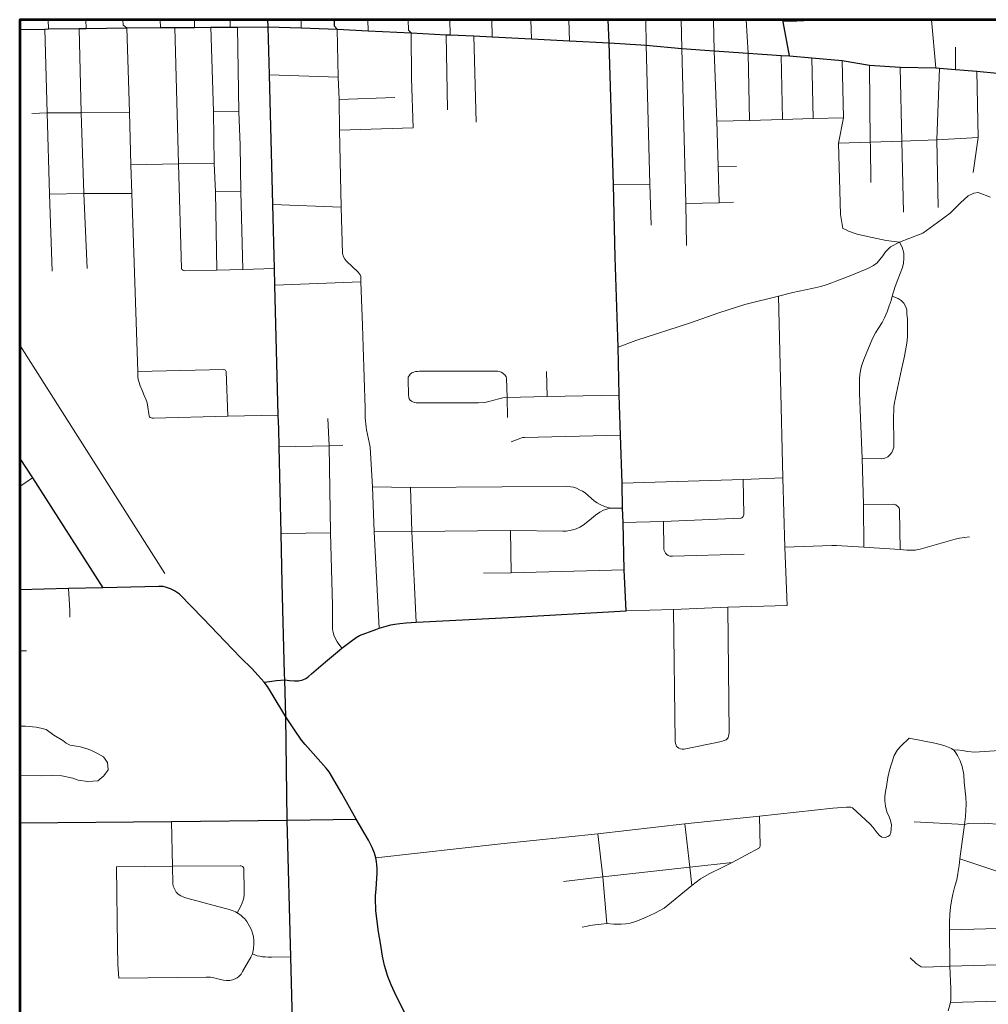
# Model space of a CAD drawing. Extents: x 13.99 to 21.38, y 7.75 to 14.55.
# Tile 17 of 77: x 14.58 to 16.24, y 12.86 to 14.55. Entities that reach past the tile are written whole.
import ezdxf

# ---------------------------------------------------------------- set-up
doc = ezdxf.new("R2010")
doc.units = 0
doc.header["$MEASUREMENT"] = 0
doc.linetypes.add('rr2', pattern=[0])
for name, color, linetype, lineweight in [('GM_X_City_Street', 1, 'Continuous', 0), ('GM_X_County_Road', 3, 'Continuous', 30), ('GM_X_Interstate_Route', 1, 'Continuous', 53), ('GM_X_Rail_Line', 7, 'rr2', 13)]:
    doc.layers.add(name, color=color, linetype=linetype, lineweight=lineweight)

msp = doc.modelspace()

# ---------------------------------------------------------------- linework, layer by layer
at = {"layer": 'GM_X_City_Street'}
for p, q in [((14.6264, 14.5358), (14.6261, 14.5517)), ((14.691, 14.5364), (14.6907, 14.5517)), ((14.8189, 14.5382), (14.8186, 14.5517)), ((14.8774, 14.5386), (14.8771, 14.5517)), ((14.9385, 14.5391), (14.9383, 14.5517)), ((15.0605, 14.5377), (15.0603, 14.5517)), ((15.1754, 14.5329), (15.175, 14.5517)), ((15.3168, 14.5257), (15.3162, 14.5517)), ((15.3887, 14.5222), (15.3879, 14.5517)), ((15.456, 14.5186), (15.455, 14.5517)), ((15.5216, 14.5157), (15.5207, 14.5517)), ((15.6534, 14.5078), (15.6525, 14.5517)), ((15.7146, 14.5024), (15.7133, 14.5517)), ((15.7702, 14.4985), (15.7688, 14.5517)), ((15.8288, 14.4944), (15.8249, 14.5517)), ((15.8888, 14.5478), (15.9596, 14.5517)), ((16.1507, 14.4693), (16.1436, 14.5517)), ((15.3121, 14.3972), (15.3095, 14.526)), ((15.3611, 14.3756), (15.357, 14.5238)), ((15.831, 14.3785), (15.8288, 14.4944)), ((15.8875, 14.3806), (15.8852, 14.4904)), ((16.1845, 14.4665), (16.185, 14.5043)), ((15.9403, 14.3823), (15.9379, 14.4863)), ((15.0059, 14.4572), (15.1244, 14.4532)), ((15.1256, 14.4149), (15.2217, 14.4179)), ((14.9097, 14.3943), (14.9533, 14.3938)), ((15.1267, 14.3619), (15.2531, 14.3658)), ((16.0393, 14.2723), (16.0385, 14.3358)), ((15.7771, 14.3001), (15.8085, 14.2998)), ((15.5973, 14.2681), (15.6596, 14.2696)), ((14.9134, 14.2563), (14.9568, 14.2565)), ((15.0117, 14.2343), (15.1293, 14.2301)), ((15.0154, 14.0958), (15.1632, 14.1015)), ((15.4834, 13.9045), (15.482, 13.9478)), ((15.0264, 13.6694), (15.111, 13.6706)), ((15.4212, 13.602), (15.42, 13.6747)), ((14.577, 13.4681), (14.5885, 13.4678)), ((16.1743, 12.9889), (16.3181, 12.9932)), ((16.1762, 12.8642), (16.32, 12.8682))]:
    msp.add_line(p, q, dxfattribs=at)
at = {"layer": 'GM_X_City_Street', "flags": 128}
for points in [[(14.761, 14.5375), (14.7545, 14.5421), (14.7544, 14.5517)], [(14.9605, 14.1226), (14.9568, 14.2565), (14.9555, 14.3364), (14.9533, 14.3938), (14.951, 14.5389)], [(15.2494, 14.5289), (15.245, 14.5338), (15.2446, 14.5517)], [(14.633, 14.12), (14.6281, 14.2521), (14.6242, 14.3916), (14.6204, 14.5355)], [(14.6929, 14.1243), (14.6874, 14.2536), (14.6826, 14.3919), (14.6793, 14.5364)], [(14.8013, 13.869), (14.8002, 13.8698), (14.7994, 13.8717), (14.7989, 13.8752), (14.7973, 13.8866), (14.7962, 13.8938), (14.7936, 13.9001), (14.791, 13.9065), (14.7878, 13.9142), (14.7842, 13.9231), (14.7815, 13.9303), (14.7802, 13.9366), (14.7797, 13.9476), (14.7699, 14.2536), (14.7682, 14.3025), (14.7654, 14.393), (14.761, 14.5375)], [(14.8566, 14.122), (14.8558, 14.123), (14.8552, 14.1243), (14.8496, 14.3041), (14.8433, 14.5381)], [(14.9159, 14.1215), (14.9134, 14.2563), (14.9111, 14.3046), (14.9097, 14.3943), (14.9056, 14.5388)], [(15.1943, 13.507), (15.1857, 13.6722), (15.183, 13.7494), (15.179, 13.8177), (15.1778, 13.8235), (15.1729, 13.8474), (15.1721, 13.8521), (15.1707, 13.8684), (15.1704, 13.8847), (15.1673, 13.9899), (15.1658, 14.0269), (15.1632, 14.1015), (15.1631, 14.1107), (15.1622, 14.1134), (15.1604, 14.1161), (15.1584, 14.1183), (15.1384, 14.1372), (15.1356, 14.1404), (15.1335, 14.1444), (15.1318, 14.1503), (15.1293, 14.2301), (15.1267, 14.3619), (15.1256, 14.4149), (15.1244, 14.4532), (15.1224, 14.5355)], [(15.2531, 14.3658), (15.2504, 14.451), (15.2494, 14.5289)], [(15.6616, 14.1987), (15.6596, 14.2696), (15.6534, 14.5078)], [(15.7228, 14.164), (15.7212, 14.2364), (15.7146, 14.5024)], [(15.7786, 14.2374), (15.7771, 14.3001), (15.7747, 14.3777), (15.7702, 14.4985)], [(16.0887, 14.1695), (16.0654, 14.1724), (16.0338, 14.1795), (16.0159, 14.1836), (16.001, 14.1889), (15.9958, 14.1914), (15.9914, 14.1935), (15.9874, 14.217), (15.984, 14.3399), (15.9924, 14.3831), (15.9899, 14.4816)], [(16.0385, 14.3358), (16.0384, 14.3417), (16.0367, 14.4735)], [(16.0956, 14.2211), (16.0926, 14.3434), (16.0895, 14.4703)], [(16.1552, 14.2292), (16.1528, 14.3454), (16.1574, 14.4688)], [(16.2149, 14.2893), (16.2234, 14.3497), (16.2216, 14.4632)], [(14.5979, 14.3906), (14.6242, 14.3916), (14.6826, 14.3919), (14.7654, 14.393)], [(15.7747, 14.3777), (15.831, 14.3785), (15.8875, 14.3806), (15.9403, 14.3823), (15.9924, 14.3831)], [(15.984, 14.3399), (16.0384, 14.3417), (16.0926, 14.3434), (16.1528, 14.3454), (16.2234, 14.3497)], [(14.7682, 14.3025), (14.8496, 14.3041), (14.9111, 14.3046)], [(14.6281, 14.2521), (14.6874, 14.2536), (14.7699, 14.2536)], [(15.6053, 13.9897), (15.6353, 14.0009), (15.7275, 14.0308), (15.7779, 14.0482), (15.8226, 14.0625), (15.8804, 14.0772), (15.905, 14.0831), (15.9378, 14.0904), (15.9533, 14.0938), (15.9628, 14.0965), (15.972, 14.0998), (15.9811, 14.1035), (15.9901, 14.107), (16.0001, 14.1108), (16.0078, 14.1137), (16.0213, 14.1194), (16.0342, 14.1245), (16.0438, 14.1297), (16.0499, 14.1344), (16.0545, 14.1398), (16.0596, 14.1464), (16.0647, 14.1534), (16.0732, 14.1616), (16.0887, 14.1695), (16.1243, 14.1833), (16.1287, 14.1852), (16.1536, 14.2034), (16.1755, 14.2195), (16.1932, 14.2375), (16.2065, 14.2492), (16.2163, 14.2541), (16.2234, 14.255), (16.2448, 14.2473)], [(15.7212, 14.2364), (15.7786, 14.2374), (15.8034, 14.2384)], [(16.0273, 13.6463), (16.0266, 13.7191), (16.0241, 13.7982), (16.0213, 13.8684), (16.0198, 13.9106), (16.0196, 13.9185), (16.0197, 13.9275), (16.0199, 13.935), (16.0204, 13.9424), (16.0223, 13.952), (16.024, 13.9585), (16.0273, 13.9681), (16.0421, 14.0045), (16.0471, 14.0139), (16.0524, 14.0219), (16.0587, 14.0318), (16.0625, 14.0399), (16.0676, 14.0503), (16.071, 14.0603), (16.074, 14.0696), (16.0762, 14.0771), (16.0811, 14.0937), (16.0857, 14.1058), (16.0935, 14.1262), (16.0955, 14.1337), (16.0962, 14.142), (16.0962, 14.151), (16.093, 14.1613), (16.0887, 14.1695)], [(14.8566, 14.122), (14.8573, 14.1214), (14.8585, 14.1209), (14.8599, 14.1205), (14.9159, 14.1215), (14.9605, 14.1226), (15.0147, 14.1246)], [(15.8953, 13.5462), (15.8918, 13.646), (15.8881, 13.7651), (15.8839, 13.9344), (15.8804, 14.0772)], [(16.0241, 13.7982), (16.0577, 13.798), (16.0635, 13.7988), (16.0685, 13.8014), (16.0721, 13.8045), (16.0751, 13.8084), (16.0773, 13.8127), (16.0785, 13.8179), (16.079, 13.8228), (16.0782, 13.8711), (16.0785, 13.8804), (16.0789, 13.887), (16.08, 13.8947), (16.0817, 13.9025), (16.0833, 13.911), (16.092, 13.9512), (16.0947, 13.9635), (16.0972, 13.9742), (16.0989, 13.9839), (16.1006, 13.9927), (16.1015, 14.001), (16.1021, 14.0084), (16.102, 14.0379), (16.1014, 14.0464), (16.101, 14.0537), (16.0989, 14.0597), (16.0957, 14.0649), (16.0914, 14.0694), (16.0864, 14.0729), (16.0762, 14.0771)], [(14.7797, 13.9476), (14.9278, 13.951), (14.9293, 13.9506), (14.9303, 13.9501)], [(14.9346, 13.871), (14.9317, 13.9476), (14.9311, 13.9489), (14.9303, 13.9501)], [(15.4102, 13.9419), (15.4089, 13.9434), (15.4068, 13.945), (15.4043, 13.9465), (15.4015, 13.9477), (15.3984, 13.9482), (15.2636, 13.948), (15.2603, 13.9479), (15.2571, 13.9475), (15.2541, 13.9467), (15.2509, 13.9452), (15.2481, 13.943), (15.2459, 13.9405), (15.2446, 13.9378), (15.2442, 13.9348), (15.245, 13.9069), (15.2454, 13.9038), (15.2463, 13.9008), (15.2478, 13.8987), (15.2502, 13.8967), (15.2534, 13.895), (15.2579, 13.8939), (15.3653, 13.8941), (15.3762, 13.8947), (15.3832, 13.8961), (15.3918, 13.8985), (15.4003, 13.9009), (15.4072, 13.9024), (15.4147, 13.9033), (15.4834, 13.9045), (15.6067, 13.907)], [(15.4152, 13.869), (15.4147, 13.9033), (15.4133, 13.936), (15.4127, 13.9385), (15.4118, 13.9401), (15.4102, 13.9419)], [(14.8013, 13.869), (14.8027, 13.8684), (14.8046, 13.8678), (14.8066, 13.8675), (14.9346, 13.871), (15.0213, 13.8728)], [(15.1302, 13.4724), (15.1224, 13.4834), (15.1182, 13.4911), (15.1166, 13.4952), (15.1156, 13.4999), (15.1146, 13.5045), (15.1143, 13.5458), (15.111, 13.6706), (15.1084, 13.8203), (15.1062, 13.8672)], [(15.4213, 13.8267), (15.4379, 13.8333), (15.441, 13.8341), (15.4444, 13.8343), (15.6093, 13.8385)], [(15.023, 13.8182), (15.1084, 13.8203), (15.1323, 13.8214)], [(14.577, 13.7508), (14.5792, 13.7515), (14.5988, 13.7649)], [(15.6119, 13.7559), (15.82, 13.7623), (15.8881, 13.7651)], [(15.819, 13.6973), (15.8195, 13.6979), (15.82, 13.6988), (15.8205, 13.7002), (15.8209, 13.7014), (15.82, 13.7623)], [(15.183, 13.7494), (15.2484, 13.7488), (15.4059, 13.7499), (15.5169, 13.7503), (15.524, 13.7498), (15.5287, 13.749), (15.5335, 13.7472), (15.5387, 13.7448), (15.5439, 13.742), (15.5486, 13.7393), (15.5646, 13.725), (15.5691, 13.722), (15.5744, 13.7193), (15.5817, 13.7161), (15.5913, 13.7129), (15.6124, 13.7129)], [(15.2579, 13.5175), (15.2505, 13.6731), (15.2484, 13.7488)], [(15.1857, 13.6722), (15.2505, 13.6731), (15.42, 13.6747), (15.5099, 13.6735), (15.516, 13.6738), (15.5217, 13.6745), (15.5273, 13.6759), (15.5329, 13.6776), (15.5393, 13.6805), (15.5449, 13.6837), (15.5529, 13.69), (15.5591, 13.6953), (15.566, 13.7013), (15.5738, 13.7062), (15.5801, 13.7094), (15.5913, 13.7129)], [(16.0898, 13.6418), (16.0886, 13.7088), (16.0883, 13.7112), (16.0877, 13.713), (16.0866, 13.7148), (16.085, 13.7166), (16.0836, 13.7178), (16.082, 13.7189), (16.0802, 13.7195), (16.0776, 13.7197), (16.0266, 13.7191)], [(15.6137, 13.6882), (15.6833, 13.6903), (15.8162, 13.6959), (15.8175, 13.6963), (15.8184, 13.6968), (15.819, 13.6973)], [(15.6833, 13.6903), (15.6838, 13.6425), (15.6843, 13.6402), (15.6852, 13.638), (15.6867, 13.6355), (15.6888, 13.6334), (15.691, 13.6319), (15.6941, 13.6309), (15.6983, 13.6304), (15.8218, 13.6341)], [(15.8918, 13.646), (15.972, 13.6489), (15.98, 13.6487), (16.0273, 13.6463), (16.0898, 13.6418), (16.1011, 13.6409), (16.1089, 13.6407), (16.1157, 13.6409), (16.1243, 13.6427), (16.1842, 13.66), (16.1915, 13.6616), (16.2085, 13.6637)], [(15.374, 13.6015), (15.4212, 13.602), (15.6155, 13.6072)], [(14.663, 13.5261), (14.663, 13.5373), (14.6624, 13.5473), (14.6606, 13.575)], [(15.6191, 13.5365), (15.7004, 13.5391), (15.7934, 13.5429), (15.8953, 13.5462)], [(15.794, 13.3192), (15.7948, 13.3215), (15.7955, 13.3243), (15.7958, 13.3271), (15.7934, 13.5429)], [(15.7055, 13.3039), (15.7046, 13.3062), (15.7039, 13.3088), (15.7033, 13.3122), (15.7004, 13.5391)], [(14.577, 13.3387), (14.587, 13.3387), (14.6052, 13.3373), (14.6135, 13.3352)], [(14.6135, 13.3352), (14.6227, 13.3329), (14.6359, 13.3234), (14.6512, 13.3143), (14.6567, 13.3095), (14.6636, 13.3059), (14.6815, 13.3034), (14.6904, 13.3006), (14.6914, 13.3003)], [(15.1891, 13.1124), (15.4034, 13.1365), (15.5705, 13.1541), (15.7197, 13.1708), (15.8479, 13.1844), (15.9737, 13.1979), (15.9974, 13.1999), (16.005, 13.1995), (16.0079, 13.1984), (16.0382, 13.1706), (16.0431, 13.1648), (16.0466, 13.1602), (16.0504, 13.1558), (16.0539, 13.1512), (16.0584, 13.1483), (16.0639, 13.1478), (16.0682, 13.1495), (16.0719, 13.1518), (16.0736, 13.1562), (16.0744, 13.1622), (16.0745, 13.1694), (16.073, 13.177), (16.0707, 13.1832), (16.0667, 13.1919), (16.0642, 13.2015), (16.0631, 13.2103), (16.0635, 13.2179), (16.0643, 13.2266), (16.0661, 13.2349), (16.0685, 13.2505), (16.0713, 13.263), (16.0749, 13.2741), (16.0795, 13.2885), (16.085, 13.2983), (16.0906, 13.3045), (16.1049, 13.3182), (16.149, 13.3094), (16.1604, 13.3066), (16.1665, 13.3047), (16.172, 13.3029), (16.1776, 13.3002), (16.1821, 13.2974), (16.1877, 13.2983), (16.1963, 13.297), (16.2061, 13.2952), (16.2171, 13.2941), (16.2953, 13.299)], [(15.7055, 13.3039), (15.707, 13.3025), (15.7092, 13.3011), (15.7121, 13.2999), (15.7153, 13.2993), (15.7188, 13.2993), (15.7826, 13.3126), (15.7858, 13.3135), (15.789, 13.3146), (15.791, 13.3154), (15.7929, 13.3175), (15.794, 13.3192)], [(14.6914, 13.3003), (14.6994, 13.2978), (14.7109, 13.292), (14.7209, 13.2858), (14.7276, 13.2762), (14.7287, 13.2637), (14.7218, 13.2536), (14.7114, 13.245), (14.694, 13.2437), (14.6773, 13.2459), (14.6681, 13.2495), (14.6491, 13.2535), (14.6335, 13.2538)], [(16.172, 12.8498), (16.1762, 12.8642), (16.1765, 12.8693), (16.1765, 12.8784), (16.1768, 12.8876), (16.1752, 12.9265), (16.1743, 12.9889), (16.1746, 13.0024), (16.1752, 13.0162), (16.1762, 13.0281), (16.1777, 13.0389), (16.1802, 13.0503), (16.1836, 13.0639), (16.1873, 13.0751), (16.189, 13.086), (16.191, 13.0993), (16.1923, 13.1108), (16.2001, 13.17), (16.2017, 13.1835), (16.2026, 13.1942), (16.2031, 13.2054), (16.2023, 13.2167), (16.1999, 13.2427), (16.1988, 13.2557), (16.1961, 13.2694), (16.1926, 13.2795), (16.1881, 13.2883), (16.184, 13.2944), (16.1821, 13.2974)], [(14.577, 13.2539), (14.6139, 13.2533), (14.6335, 13.2538)], [(14.7472, 12.9063), (14.8976, 12.9078), (14.9047, 12.9078), (14.9106, 12.9069), (14.9155, 12.9056), (14.9216, 12.9039), (14.9271, 12.9028), (14.9324, 12.902), (14.938, 12.902), (14.9427, 12.903), (14.947, 12.9047), (14.9505, 12.9066), (14.9537, 12.9091), (14.9576, 12.913), (14.96, 12.9175), (14.974, 12.9419), (14.9771, 12.9479), (14.9787, 12.9562), (14.9795, 12.9642), (14.9795, 12.9708), (14.9789, 12.9768), (14.9772, 12.9835), (14.975, 12.9891), (14.9723, 12.9943), (14.9697, 12.9991), (14.967, 13.0036), (14.9637, 13.0078), (14.9606, 13.011), (14.957, 13.0143), (14.9508, 13.0185), (14.9475, 13.0202), (14.9423, 13.0222), (14.9351, 13.0244), (14.9261, 13.027), (14.8643, 13.0436), (14.8587, 13.0452), (14.8539, 13.0473), (14.8492, 13.0504), (14.846, 13.0538), (14.8439, 13.057), (14.8421, 13.0606), (14.8409, 13.0643), (14.8403, 13.0688), (14.8397, 13.0985), (14.8377, 13.175)], [(15.5433, 12.9934), (15.5496, 12.995), (15.5564, 12.9965), (15.5658, 12.9978), (15.5761, 12.9985), (15.5859, 12.9997), (15.5978, 12.999), (15.6104, 12.999), (15.6184, 12.9994), (15.626, 13.0007), (15.6316, 13.0022), (15.6385, 13.0045), (15.6453, 13.0073), (15.6532, 13.0108), (15.6684, 13.0175), (15.6767, 13.022), (15.6843, 13.0262), (15.7316, 13.0654), (15.7465, 13.0767), (15.7617, 13.0851), (15.7851, 13.0965), (15.801, 13.1049), (15.848, 13.1301), (15.8487, 13.1314), (15.849, 13.1328), (15.8479, 13.1844)], [(15.7316, 13.0654), (15.7284, 13.0966), (15.7197, 13.1708)], [(16.1135, 13.1744), (16.2001, 13.17), (16.2069, 13.1719), (16.2354, 13.172), (16.2622, 13.1697), (16.2731, 13.1669), (16.2812, 13.1639), (16.2864, 13.1596), (16.2888, 13.1557), (16.291, 13.1501), (16.2927, 13.1435), (16.2946, 13.1405), (16.2966, 13.1382), (16.2996, 13.136), (16.3034, 13.1339), (16.3065, 13.1326), (16.31, 13.1318), (16.317, 13.1306)], [(15.5859, 12.9997), (15.5786, 13.0803), (15.5705, 13.1541)], [(15.5115, 13.0723), (15.5786, 13.0803), (15.7284, 13.0966), (15.801, 13.1049)], [(16.1923, 13.1108), (16.2762, 13.0827), (16.2843, 13.0808), (16.2877, 13.0802), (16.2911, 13.08), (16.2951, 13.08), (16.3, 13.0802), (16.3054, 13.0808), (16.3096, 13.0821), (16.3124, 13.0835), (16.316, 13.0884), (16.4535, 13.0843), (16.5896, 13.0815), (16.6074, 13.0811), (16.6592, 13.0799), (16.9122, 13.0744)], [(14.7434, 13.0971), (14.8397, 13.0985), (14.9555, 13.0991), (14.957, 13.0989), (14.9586, 13.0983), (14.9598, 13.0978)], [(14.7472, 12.9063), (14.7454, 12.9298), (14.745, 12.9609), (14.7434, 13.0971)], [(14.9508, 13.0185), (14.9562, 13.0287), (14.9591, 13.0353), (14.9607, 13.0398), (14.9618, 13.044), (14.9624, 13.0492), (14.9624, 13.0552), (14.9618, 13.095), (14.961, 13.0967), (14.9598, 13.0978)], [(14.9771, 12.9479), (14.985, 12.9446), (14.9897, 12.9436), (14.9939, 12.9429), (14.9986, 12.9425), (15.0041, 12.9422), (15.0098, 12.942), (15.0428, 12.9429)], [(16.1066, 12.9411), (16.1171, 12.9311), (16.1255, 12.9257), (16.1331, 12.9251), (16.1752, 12.9265), (16.3189, 12.9308)]]:
    msp.add_lwpolyline(points, dxfattribs=at)
at = {"layer": 'GM_X_County_Road', "color": 1}
for p, q in [((15.0036, 14.5395), (15.0032, 14.5517)), ((15.5896, 14.5119), (15.5881, 14.5517))]:
    msp.add_line(p, q, dxfattribs=at)
at = {"layer": 'GM_X_County_Road', "color": 1, "flags": 128}
for points in [[(14.577, 14.5351), (14.6204, 14.5355), (14.6264, 14.5358), (14.6793, 14.5364), (14.691, 14.5364), (14.761, 14.5375), (14.8189, 14.5382), (14.8433, 14.5381), (14.8774, 14.5386), (14.9056, 14.5388), (14.9385, 14.5391), (14.951, 14.5389), (15.0036, 14.5395), (15.0605, 14.5377), (15.1224, 14.5355), (15.1754, 14.5329), (15.2494, 14.5289), (15.3095, 14.526), (15.3168, 14.5257), (15.357, 14.5238), (15.3887, 14.5222), (15.456, 14.5186), (15.5216, 14.5157), (15.5896, 14.5119)], [(15.022, 13.8494), (15.0213, 13.8728), (15.0154, 14.0958), (15.0147, 14.1246), (15.0117, 14.2343), (15.0059, 14.4572), (15.0036, 14.5395)], [(15.1224, 14.5355), (15.1181, 14.5405), (15.1177, 14.5517)], [(15.8995, 14.4895), (15.8888, 14.5478), (15.8887, 14.5517)], [(15.5896, 14.5119), (15.6534, 14.5078), (15.7146, 14.5024), (15.7702, 14.4985), (15.8288, 14.4944), (15.8852, 14.4904), (15.8995, 14.4895), (15.9379, 14.4863), (15.9899, 14.4816), (16.0367, 14.4735), (16.0895, 14.4703), (16.1507, 14.4693), (16.1574, 14.4688), (16.1845, 14.4665), (16.2216, 14.4632), (16.2562, 14.4602), (16.2673, 14.459)], [(15.6191, 13.5365), (15.6155, 13.6072), (15.6137, 13.6882), (15.6124, 13.7129), (15.6119, 13.7559), (15.6093, 13.8385), (15.6067, 13.907), (15.6053, 13.9897), (15.6001, 14.1438), (15.5973, 14.2681), (15.5896, 14.5119)], [(15.0322, 13.4285), (15.0277, 13.5842), (15.0264, 13.6694), (15.023, 13.8182), (15.022, 13.8494)], [(14.577, 13.7984), (14.5988, 13.7649), (14.7199, 13.5763)], [(14.7199, 13.5763), (14.6606, 13.575), (14.577, 13.5731)], [(14.9426, 13.4709), (14.8921, 13.5236), (14.8515, 13.5652), (14.8428, 13.5712), (14.836, 13.5744), (14.8293, 13.5768), (14.8235, 13.5783), (14.8162, 13.5788), (14.7199, 13.5763)], [(15.1886, 13.5048), (15.1943, 13.507), (15.2148, 13.5129), (15.2212, 13.5141), (15.2302, 13.5153), (15.2411, 13.5162), (15.2579, 13.5175), (15.2703, 13.5178), (15.417, 13.5255), (15.6191, 13.5365)], [(14.9971, 13.4141), (15.0064, 13.4155), (15.0181, 13.4173), (15.0325, 13.4185), (15.0406, 13.4173), (15.0493, 13.4164), (15.0561, 13.4165), (15.0634, 13.4185), (15.0687, 13.4206), (15.0731, 13.4239), (15.0785, 13.4287), (15.1021, 13.4493), (15.1231, 13.4665), (15.1302, 13.4724), (15.1462, 13.4845), (15.1552, 13.4908), (15.1609, 13.4942), (15.1886, 13.5048)], [(15.0556, 13.323), (15.055, 13.3238), (15.0341, 13.355), (15.0089, 13.3966), (15.0026, 13.4066), (14.9971, 13.4141), (14.9866, 13.4257), (14.9756, 13.4375), (14.9569, 13.4559), (14.9426, 13.4709)], [(15.0341, 13.355), (15.0325, 13.4185), (15.0322, 13.4285)], [(15.0474, 12.7569), (15.0472, 12.765), (15.0428, 12.9429), (15.0366, 13.1773), (15.0341, 13.355)], [(15.2558, 12.8126), (15.2241, 12.8746), (15.2152, 12.8948), (15.2093, 12.9092), (15.2039, 12.9279), (15.2002, 12.9437), (15.1966, 12.9659), (15.1935, 12.9858), (15.1906, 13.0078), (15.1891, 13.022), (15.1887, 13.0293), (15.1882, 13.0359), (15.1884, 13.0477), (15.1894, 13.0592), (15.1908, 13.0769), (15.1911, 13.087), (15.1911, 13.0941), (15.1906, 13.1004), (15.1898, 13.1065), (15.1891, 13.1124), (15.1864, 13.1206), (15.1824, 13.1306), (15.176, 13.1429), (15.1552, 13.1788), (15.1302, 13.2233), (15.1088, 13.2602), (15.1035, 13.2667), (15.0677, 13.3071), (15.0614, 13.3149), (15.0556, 13.323)], [(14.577, 13.1729), (14.8377, 13.175), (15.0366, 13.1773), (15.1552, 13.1788)]]:
    msp.add_lwpolyline(points, dxfattribs=at)
at = {"layer": 'GM_X_Interstate_Route', "flags": 128}
msp.add_lwpolyline([(19.3811, 14.5517), (14.577, 14.5517), (14.577, 11.6527), (14.7551, 11.6536), (15.0759, 11.6571), (15.1623, 11.6571), (15.228, 11.6587), (15.2953, 11.6607), (15.5411, 11.6624), (15.6409, 11.6621), (15.7066, 11.6631), (15.7675, 11.6637), (15.8273, 11.6637), (15.8911, 11.6648), (15.9611, 11.6653), (16.0276, 11.6662), (16.0951, 11.6669), (16.1906, 11.6678), (16.3618, 11.6671)], dxfattribs=at)
at = {"layer": 'GM_X_Rail_Line', "ltscale": 3.78788e-07}
msp.add_line((14.8263, 13.6009), (14.577, 13.9931), dxfattribs=at)

doc.saveas('drawing.dxf')
